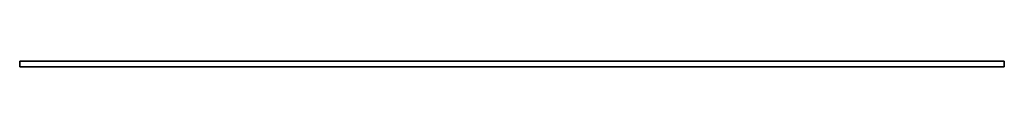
# Model space of a CAD drawing. Header units: millimetres. Extents: x 0 to 5800, y -17 to 17.
import ezdxf

# ---------------------------------------------------------------- set-up
doc = ezdxf.new("R2010")
doc.units = ezdxf.units.MM
doc.header["$LTSCALE"] = 10
doc.layers.add('3DD-cke-_BESCH_sich_laufhor_hilf', color=1, linetype='Continuous')
doc.layers.add('3DD-cke-_BESCH_sich_laufhor_hilf_wnz', color=1, linetype='Continuous')

msp = doc.modelspace()

# ---------------------------------------------------------------- linework, layer by layer
at = {"layer": '3DD-cke-_BESCH_sich_laufhor_hilf_wnz'}
msp.add_polyline3d([(0, 17, 0), (0, 17, 0), (0, 17, 0), (0, 17, 0), (0, 17, 0), (0, 17, 0), (0, -17, 0), (0, -17, -33), (0, 17, -33), (0, -17, -33), (5800, -17, -33), (5800, 17, -33), (5800, -17, -33), (5800, -17, 0), (5800, 17, 0), (5800, -17, 0), (0, -17, 0), (0, 17, 0), (0, 17, -33), (5800, 17, -33), (5800, 17, 0), (0, 17, 0)], dxfattribs=at)

# ---------------------------------------------------------------- meshes
at = {"layer": '3DD-cke-_BESCH_sich_laufhor_hilf'}
mesh = msp.add_polymesh((6, 3), dxfattribs=at)
for k, corner in enumerate([(5800, 17), (5800, -17), (5800, -17), (0, 17), (0, -17), (0, -17), (0, 17, -33), (0, -17, -33), (0, -17), (5800, 17, -33), (5800, -17, -33), (5800, -17), (5800, 17, -33), (5800, 17, -33), (5800, 17), (0, 17, -33), (0, 17, -33), (0, 17)]):
    mesh.set_mesh_vertex(divmod(k, 3), corner)

doc.saveas('drawing.dxf')
